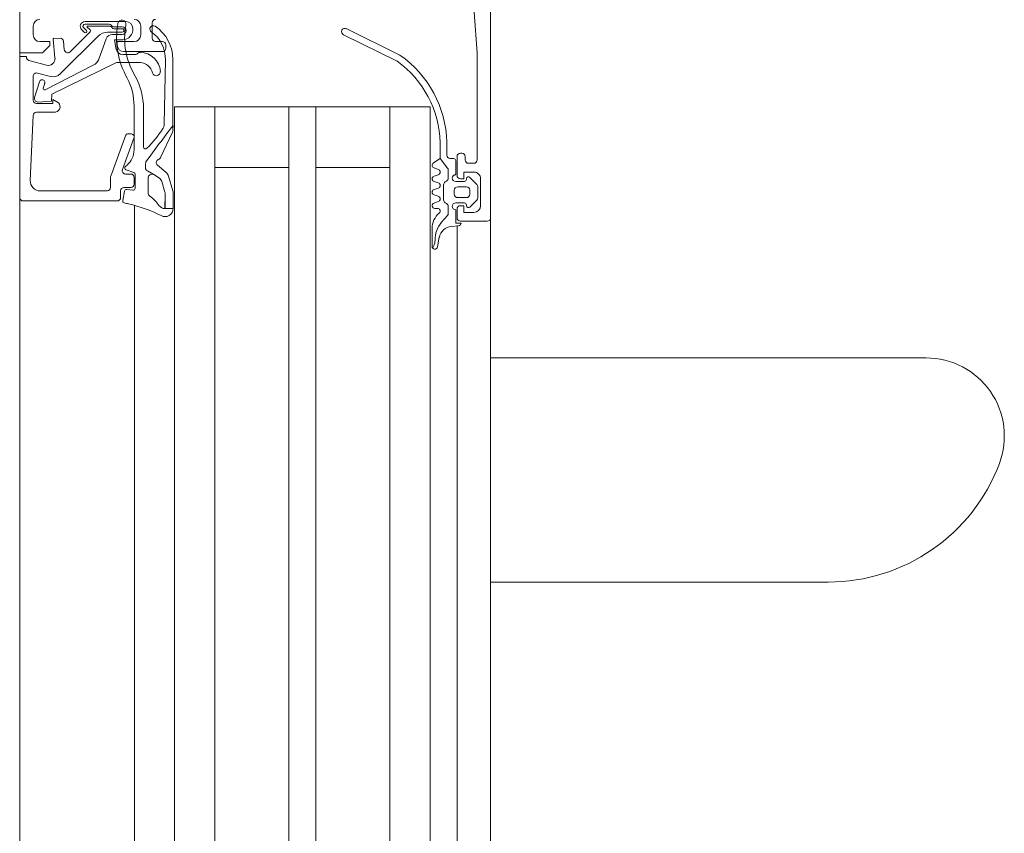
# Model space of a CAD drawing. Header units: centimetres. Extents: x -1737 to 22393, y -8842 to 3838.
# Tile 83 of 174: x -574 to -559, y 1505 to 1517. Entities that reach past the tile are written whole.
import ezdxf

# ---------------------------------------------------------------- set-up
doc = ezdxf.new("R2010")
doc.units = ezdxf.units.CM
doc.layers.add('A-DETL-GENF', color=92, linetype='Continuous', lineweight=9)
doc.layers.add('A-DOOR', color=31, linetype='Continuous', lineweight=13)

# ---------------------------------------------------------------- blocks, each defined once
blk = doc.blocks.new('Schueco_FWS_ADS-70-HD_inw_Family-01 - FWS SI insert unit-2308021-3_piętro I __3_90 m_ - stan projektowany')
at = {"layer": 'A-DETL-GENF'}
for p, q in [((-48.75, 6.1), (48.75, 6.1)), ((27.75, 4.396), (-27.75, 4.396)), ((27.75, 3.8), (-27.75, 3.8)), ((27.75, 3.2), (-27.75, 3.2)), ((27.75, 2.1), (-27.75, 2.1)), ((27.75, 1.7), (-27.75, 1.7)), ((27.75, 0.6), (-27.75, 0.6)), ((27.75, 0), (-27.75, 0)), ((27.75, -0.4), (-27.75, -0.4)), ((47.85, -0.9), (-47.85, -0.9))]:
    blk.add_line(p, q, dxfattribs=at)
at = {"layer": 'A-DOOR'}
for p, q in [((35.3, 6.1), (27, 6.1)), ((35.25, 4.65), (35.25, 6.05)), ((36.522, 5.902), (35.556, 5.943)), ((37.103, 5.9), (36.75, 5.9)), ((37.02, 5.806), (36.787, 5.878)), ((37.34, 5.963), (37.269, 5.701)), ((37.72, 5.9), (37.85, 5.9)), ((35.4, 5.794), (35.4, 4.8)), ((36.57, 5.569), (36.57, 5.852)), ((37.269, 5.007), (36.904, 5.723)), ((36.927, 5.751), (36.999, 5.729)), ((37.099, 5.643), (37.151, 5.837)), ((37.701, 4.935), (37.138, 5.498)), ((37.624, 5.447), (37.499, 5.437)), ((37.468, 5.352), (37.767, 5.053)), ((37.797, 5.18), (37.755, 5.137)), ((37.783, 5.109), (37.827, 5.153)), ((37.877, 5.127), (37.877, 4.768)), ((37.917, 4.52), (37.917, 5.13)), ((37.798, 5.057), (37.832, 5.096)), ((37.85, 5.089), (37.85, 4.76)), ((37.661, 4.814), (37.356, 4.925)), ((35.45, 4.75), (35.601, 4.75)), ((35.618, 4.747), (36.217, 4.529)), ((37.727, 4.575), (37.727, 4.72)), ((37.76, 4.577), (37.76, 4.793)), ((37.81, 4.689), (37.81, 4.577)), ((37.837, 4.69), (37.837, 4.575)), ((35.256, 4.569), (35.396, 4.542)), ((35.4, 4.6), (35.3, 4.6)), ((35.45, 4.45), (35.45, 4.55)), ((36.183, 4.403), (35.717, 4.573)), ((37.427, 4.38), (37.427, 4.567)), ((37.47, 4.55), (37.47, 3.98)), ((35.182, 4.396), (27, 4.396)), ((35.42, 4.509), (35.409, 4.419)), ((35.6, 4.4), (35.5, 4.4)), ((35.65, 4.526), (35.65, 4.45)), ((35.672, 4.405), (35.714, 4.52)), ((36.012, 4.4), (36.661, 4.4)), ((36.25, 4.482), (36.25, 4.45)), ((35.438, 4.385), (35.644, 4.385)), ((36.628, 4.26), (36.054, 4.26)), ((37.85, 4.3), (37.72, 4.3)), ((35.588, 4.193), (35.37, 4.193)), ((37.67, 4.13), (37.9, 4.13)), ((36.397, 3.952), (37.344, 3.934)), ((37.62, 3.98), (37.62, 4.08)), ((37.52, 3.93), (37.57, 3.93)), ((27, 3.2), (36.65, 3.2)), ((37.721, 1.289), (37.329, 0.491)), ((37.42, 0.448), (37.812, 1.246)), ((27, 0.6), (36.65, 0.6)), ((34.549, -0.038), (34.576, -0.052)), ((34.566, -0.109), (34.71, -0.137)), ((34.841, -0.03), (34.573, -0.03)), ((35.14, -0.07), (35.14, -0.11)), ((35.241, -0.12), (35.219, -0.06)), ((35.341, -0.06), (35.319, -0.12)), ((35.441, -0.12), (35.419, -0.06)), ((35.541, -0.06), (35.519, -0.12)), ((35.641, -0.12), (35.619, -0.06)), ((35.741, -0.06), (35.719, -0.12)), ((34.933, -0.17), (35.036, -0.258)), ((35.068, -0.27), (35.168, -0.27)), ((35.211, -0.245), (35.223, -0.225)), ((35.266, -0.2), (35.49, -0.2)), ((35.533, -0.225), (35.544, -0.245)), ((35.588, -0.27), (35.709, -0.27)), ((35.74, -0.259), (35.88, -0.15)), ((35.93, -0.25), (36.125, -0.25)), ((34.883, -0.4), (27, -0.4)), ((34.871, -0.316), (34.88, -0.423)), ((35.13, -0.4), (35, -0.4)), ((35.22, -0.38), (35.22, -0.51)), ((35.3, -0.54), (35.3, -0.41)), ((35.35, -0.36), (35.41, -0.36)), ((35.46, -0.41), (35.46, -0.54)), ((35.54, -0.51), (35.54, -0.38)), ((35.91, -0.4), (35.63, -0.4)), ((35.64, -0.38), (35.85, -0.38)), ((35.88, -0.35), (35.88, -0.3)), ((34.95, -0.45), (34.95, -0.85)), ((35.19, -0.54), (35.18, -0.54)), ((35.58, -0.54), (35.57, -0.54)), ((35.81, -0.65), (35.81, -0.57)), ((35.86, -0.52), (35.91, -0.52)), ((35.96, -0.47), (35.96, -0.45)), ((35.159, -0.591), (35.263, -0.695)), ((35.298, -0.71), (35.462, -0.71)), ((35.41, -0.59), (35.35, -0.59)), ((35.497, -0.695), (35.601, -0.591)), ((35.58, -0.75), (35.18, -0.75)), ((35, -0.9), (27, -0.9)), ((29.583, -0.9), (29.583, -5.916)), ((32.917, -7.373), (32.917, -0.9)), ((35, -0.9), (42.2, -0.9))]:
    blk.add_line(p, q, dxfattribs=at)
at = {"layer": 'A-DOOR', "flags": 128}
for points in [[(35.3, 6.1), (37.4, 6.1), (37.4, 6), (37.388, 6)], [(44.7, 6.1), (37.45, 6.1), (37.45, 5.76), (37.56, 5.65), (37.62, 5.65), (37.62, 5.8)], [(36.7, 5.85), (36.7, 5.61), (36.76, 5.61), (36.723, 5.547)], [(36.721, 5.832), (36.732, 5.627), (36.84, 5.624), (37.307, 4.66), (37.307, 4.304)], [(37.375, 5.576), (37.659, 5.601), (37.67, 5.497)], [(37.501, 4.664), (37.647, 4.69), (37.647, 4.569)], [(37.62, 4.4), (37.62, 4.65), (37.57, 4.65)], [(37.352, 3.822), (36.306, 3.822), (36.371, 3.821)], [(27, 3.8), (36.65, 3.8), (36.65, 0), (27, 0)], [(35.75, 3.2), (35.75, 2.1), (36.65, 2.1), (27, 2.1)], [(35.75, 0.6), (35.75, 1.7), (36.65, 1.7), (27, 1.7)], [(36.116, -0.15), (35.88, -0.15), (35.815, -0.05)], [(34.92, -0.46), (34.92, -0.38), (35.12, -0.38)], [(35.08, -0.65), (35.08, -0.5), (35.18, -0.5), (35.18, -0.45)], [(35.58, -0.45), (35.58, -0.5), (35.68, -0.5), (35.68, -0.65)], [(38.057, -0.657), (37.45, -0.7), (35.86, -0.7)]]:
    blk.add_lwpolyline(points, dxfattribs=at)
for points in [[(35.697, 4.201), (35.643, 4.107), (35.588, 4.021), (35.643, 4.107)], [(35.807, 4.23), (35.742, 4.23)], [(35.539, 3.989), (35.382, 3.943)], [(35.677, 3.927), (35.782, 4.052)], [(35.904, 4.003), (36.274, 3.828)], [(35.355, 3.938), (35.136, 3.943), (35.136, 3.938), (35.136, 3.82), (35.367, 3.82), (35.138, 3.82), (35.136, 3.938)], [(35.4, 3.825), (35.619, 3.889)]]:
    blk.add_lwpolyline(points, close=True, dxfattribs=at)
at = {"layer": 'A-DOOR'}
for centre, radius, start, end in [((35.3, 6.05), 0.05, 90.0003, 179.9998), ((35.55, 5.793), 0.15, 87.5442, 179.9862), ((36.52, 5.852), 0.05, 0, 87.5482), ((36.75, 5.85), 0.05, 89.9999, 180.0003), ((36.771, 5.83), 0.0503, 72.0804, 177.2888), ((37.103, 5.85), 0.05, 345.0007, 89.9971), ((37.388, 5.95), 0.05, 90.0001, 165.0029), ((37.72, 5.8), 0.1, 90.0011, 179.9989), ((37.85, 5.8), 0.1, 0.0006, 89.999), ((36.921, 5.732), 0.02, 73.0252, 207.0495), ((37.013, 5.767), 0.0402, 249.318, 80.6021), ((36.65, 5.581), 0.0809, 188.8194, 334.9031), ((37.244, 5.604), 0.15, 165.0002, 225.0008), ((37.366, 5.675), 0.1, 164.8913, 275.0534), ((37.66, 5.591), 0.01, 0, 95.0534), ((37.503, 5.387), 0.05, 94.9986, 225), ((37.62, 5.497), 0.05, 274.9998, 359.9998), ((37.769, 5.123), 0.02, 135.0106, 314.9894), ((37.847, 5.13), 0.07, 0, 135.0608), ((37.847, 5.131), 0.03, 353.077, 131.5334), ((37.407, 5.066), 0.15, 202.9055, 249.9974), ((37.781, 5.068), 0.02, 225.0131, 329.9879), ((37.84, 5.089), 0.01, 0, 137.856), ((37.56, 4.793), 0.2, 0, 45), ((35.45, 4.8), 0.05, 180.0009, 269.9991), ((35.601, 4.7), 0.05, 69.9897, 90), ((37.627, 4.72), 0.0999, 359.9908, 70.0482), ((37.86, 4.689), 0.05, 120.657, 180), ((37.818, 4.759), 0.0316, 300.657, 1.3291), ((37.884, 4.695), 0.0475, 119.4568, 186.0222), ((37.827, 4.773), 0.05, 312.3442, 354.7162), ((39.616, 3.581), 4.5, 167.6117, 168.4391), ((35.25, 4.54), 0.03, 79, 167.6117), ((35.3, 4.65), 0.05, 180.0007, 269.9991), ((35.39, 4.513), 0.03, 352.7862, 79), ((35.4, 4.55), 0.05, 359.9998, 90.0002), ((35.7, 4.526), 0.05, 69.9886, 180), ((35.742, 4.51), 0.03, 41.0833, 160), ((37.669, 3.47), 1.19, 79.2577, 119.9709), ((37.668, 3.462), 1.078, 79.2063, 121.4347), ((37.527, 4.567), 0.1, 105, 180), ((37.57, 4.55), 0.1, 90.0009, 179.9991), ((37.798, 4.57), 0.151, 180.2853, 277.1799), ((37.782, 4.575), 0.055, 180, 0), ((37.785, 4.575), 0.025, 176.4446, 3.5554), ((37.88, 4.58), 0.06, 260.1541, 80.1541), ((33.082, 4.978), 2.182, 333.3226, 346.8974), ((35.438, 4.415), 0.03, 172.7862, 270), ((35.5, 4.45), 0.05, 180.0005, 269.9993), ((35.6, 4.45), 0.05, 270.0009, 359.9991), ((35.644, 4.415), 0.03, 270, 340), ((36.911, 5.374), 1.424, 216.3926, 217.6519), ((36.012, 4.7), 0.3, 220.6103, 270), ((36.2, 4.45), 0.05, 249.9886, 0), ((36.2, 4.482), 0.05, 0, 69.9897), ((36.661, 5.3), 0.9, 270, 297.3856), ((37.72, 4.4), 0.1, 180.0001, 269.9999), ((37.817, 4.52), 0.1, 270.0044, 359.9956), ((37.85, 4.4), 0.1, 270.0006, 359.9994), ((36.054, 4.23), 0.03, 90, 225.7124), ((36.628, 5.26), 1, 270, 298.5667), ((37.108, 4.322), 0.2, 284.2519, 354.704), ((37.158, 4.308), 0.299, 273.2868, 0), ((37.476, 4.384), 0.0488, 185.0369, 232.4767), ((37.408, 4.314), 0.0491, 353.4205, 39.9014), ((34.846, 4.5), 0.58, 304.9991, 324.9927), ((35.37, 4.133), 0.06, 90, 144.9927), ((35.588, 4.133), 0.06, 335, 90), ((35.742, 4.18), 0.05, 90, 155), ((35.742, 4.18), 0.05, 90, 155), ((35.803, 4.171), 0.0588, 62.7438, 85.9501), ((35.803, 4.171), 0.0588, 62.7438, 85.9501), ((25.807, -9.802), 17.239, 52.2065, 54.4495), ((25.807, -9.802), 17.239, 52.206, 54.4495), ((37.468, 5.68), 2.055, 225.7124, 235.8858), ((37.172, 4.07), 0.06, 104.2519, 273.2868), ((37.359, 4.434), 0.5, 268.3074, 324.5614), ((37.67, 4.08), 0.05, 89.9995, 180.0005), ((37.807, 4.115), 0.05, 326.0587, 144.5614), ((37.9, 4.08), 0.05, 359.9998, 90.0002), ((35.137, 3.94), 0.12, 151.1933, 270.1226), ((35.236, 3.943), 0.1, 124.9991, 180.1226), ((35.511, 4.085), 0.1, 286.573, 320.4107), ((35.511, 4.085), 0.1, 286.573, 320.4107), ((35.82, 4.02), 0.05, 24.9742, 140.1226), ((35.82, 4.02), 0.05, 24.9742, 140.1226), ((35.938, 4.075), 0.08, 204.9742, 244.6834), ((35.938, 4.075), 0.08, 204.9742, 244.6834), ((36.4, 4.102), 0.15, 235.8858, 268.8796), ((37.351, 4.422), 0.6, 270.0748, 326.0587), ((37.52, 3.98), 0.05, 180.0013, 269.9987), ((37.57, 3.98), 0.05, 270.0008, 359.9992), ((35.137, 3.94), 0.12, 269.6001, 270.1226), ((35.137, 3.94), 0.12, 269.6001, 270.1226), ((35.354, 4.038), 0.1, 270.4107, 286.573), ((35.354, 4.038), 0.1, 270.4107, 286.573), ((35.367, 3.94), 0.12, 270, 286.2849), ((35.367, 3.94), 0.12, 270, 286.2849), ((35.585, 4.004), 0.12, 286.2849, 320.1226), ((35.585, 4.004), 0.12, 286.2849, 320.1226), ((36.306, 3.896), 0.075, 244.6834, 270.0738), ((36.306, 3.896), 0.075, 244.6834, 270.0738), ((37.766, 1.267), 0.05, 334.6085, 154.6085), ((36.077, 1.394), 1.544, 271.4482, 324.206), ((36.074, 1.393), 1.644, 271.7756, 324.8995), ((34.573, -0.07), 0.04, 89.9191, 258.9894), ((34.666, 0.127), 0.2, 243.3452, 270.6189), ((34.672, -0.474), 0.4, 49.3588, 90.6189), ((34.671, -0.334), 0.2, 4.9952, 78.9975), ((34.841, -0.33), 0.3, 40.3198, 90.0013), ((35.1, -0.11), 0.04, 220.3208, 0), ((35.18, -0.07), 0.04, 14.9997, 179.9996), ((35.28, -0.11), 0.04, 194.9996, 345.0004), ((35.38, -0.07), 0.04, 14.9996, 165.0004), ((35.48, -0.11), 0.04, 194.9998, 345.0002), ((35.58, -0.07), 0.04, 14.9998, 165.0002), ((35.68, -0.11), 0.04, 194.9998, 345.0002), ((35.78, -0.07), 0.04, 29.9998, 164.9998), ((35.068, -0.22), 0.0496, 229.3588, 270), ((35.168, -0.22), 0.05, 270, 330), ((35.266, -0.25), 0.05, 90, 150), ((35.49, -0.25), 0.05, 30, 90), ((35.588, -0.22), 0.05, 210, 270), ((35.709, -0.22), 0.05, 270, 308.0173), ((35.93, -0.3), 0.05, 90.005, 180), ((34.92, -0.42), 0.04, 184.917, 269.9994), ((35, -0.45), 0.05, 90, 180), ((35.17, -0.38), 0.05, 0, 180), ((35.13, -0.45), 0.05, 0, 90), ((35.35, -0.41), 0.05, 89.9989, 180.0011), ((35.41, -0.41), 0.05, 359.9989, 90.0011), ((35.59, -0.38), 0.05, 0, 180), ((35.63, -0.45), 0.05, 90, 180), ((35.85, -0.35), 0.03, 270, 360), ((35.91, -0.45), 0.05, 360, 90), ((35.18, -0.57), 0.03, 90.0055, 224.9966), ((35.19, -0.51), 0.03, 270, 360), ((35.35, -0.54), 0.05, 179.9979, 270.0021), ((35.41, -0.54), 0.05, 269.9979, 0.0021), ((35.57, -0.51), 0.03, 180, 270), ((35.58, -0.57), 0.03, 314.9981, 90.0001), ((35.86, -0.57), 0.05, 90, 180), ((35.91, -0.47), 0.05, 270, 0), ((35.18, -0.65), 0.1, 180, 270), ((35.298, -0.66), 0.05, 224.9798, 270), ((35.462, -0.66), 0.05, 270, 315.0277), ((35.58, -0.65), 0.1, 270, 0), ((35.86, -0.65), 0.05, 180, 270), ((35, -0.85), 0.05, 180, 270), ((32.301, -5.916), 2.718, 180, 249.4572), ((31.755, -7.373), 1.162, 249.4572, 360), ((31.755, -7.373), 1.162, 332.3643, 360)]:
    blk.add_arc(centre, radius, start, end, dxfattribs=at)

msp = doc.modelspace()

# ---------------------------------------------------------------- block references
at = {"layer": 'A-DOOR', "rotation": 90.0000000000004}
msp.add_blockref('Schueco_FWS_ADS-70-HD_inw_Family-01 - FWS SI insert unit-2308021-3_piętro I __3_90 m_ - stan projektowany', (-567.623, 1479.076), dxfattribs=at)

doc.saveas('drawing.dxf')
